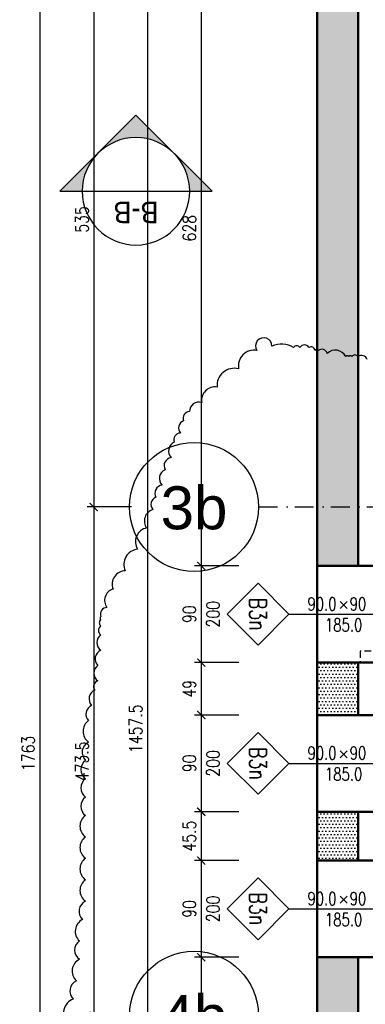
# Model space of a CAD drawing. Header units: millimetres. Extents: x 489 to 7736, y 461 to 5981.
# Tile 6 of 62: x 1513 to 1835, y 1556 to 2472. Entities that reach past the tile are written whole.
import ezdxf
from ezdxf.enums import TextEntityAlignment as Align

# ---------------------------------------------------------------- set-up
doc = ezdxf.new("R2010")
doc.units = ezdxf.units.MM
doc.linetypes.add('DOT___DASHED', pattern=[33.523888, 17.638888, -8.819444, 0.01, -7.055556])
doc.linetypes.add('HIDDEN', pattern=[9.525, 6.35, -3.175])
for name, color, linetype in [('WK-EtykOkna', 11, 'Continuous'), ('WK-OpisyDetali', 143, 'Continuous'), ('WK-Siatka', 240, 'DOT___DASHED'), ('WK-Wymiary', 8, 'Continuous'), ('WK-Ściany', 7, 'Continuous')]:
    doc.layers.add(name, color=color, linetype=linetype)
doc.layers.add('WK-Pomieszczenia', color=173, linetype='Continuous', plot=False)
doc.styles.add('Arial', font='micross.ttf', dxfattribs={"width": 0.9})
doc.styles.add('Romans', font='Romans.shx')
doc.styles.add('RomanS-Narrow', font='romans.shx', dxfattribs={"width": 0.8})
doc.dimstyles.new('AEC Dimension 1-50', dxfattribs={"dimtxt": 12, "dimasz": 0.075, "dimexe": 6.25, "dimexo": 0, "dimgap": 5, "dimtad": 1, "dimdec": 1, "dimrnd": 0.5, "dimzin": 9, "dimdsep": 46, "dimtxsty": 'RomanS-Narrow', "dimblk": 'ARCHTICK', "dimcen": 0.125, "dimdle": 3.125, "dimclrd": 8, "dimclre": 8, "dimclrt": 256, "dimadec": 1, "dimazin": 0, "dimtfac": 1, "dimtdec": 1, "dimtmove": 2, "dimatfit": 2, "dimfxl": 0, "dimtolj": 1, "dimtzin": 0, "dimarcsym": 0})
pattern_1 = [(360, (699.431, 930.084), (1.5875, 3.175), [0, -3.175])]

# ---------------------------------------------------------------- blocks, each defined once
blk = doc.blocks.new('Anno_Section_A2')
at = {"color": 0, "linetype": 'ByBlock', "lineweight": -2}
blk.add_line((2.5, 0), (-2.5, 0), dxfattribs=at)
blk.add_circle((0, 0), 2.5, dxfattribs=at)
at = {"color": 0, "linetype": 'ByBlock', "lineweight": -2, "style": 'Romans'}
blk.add_attdef('NUMBER', text='', height=1, dxfattribs=at).set_placement((0, 0.5), align=Align.CENTER)
blk.add_attdef('SHEET', text='', height=0.75, dxfattribs=at).set_placement((0, -0.5), align=Align.TOP_CENTER)
blk = doc.blocks.new('Anno_Arrow_A2')
at = {"linetype": 'ByBlock', "lineweight": -2}
h = blk.add_hatch(color=0, dxfattribs=at)
h.paths.add_polyline_path([(-1.768, 1.768), (-3.536, 0), (-2.5, 0, -0.198912)])
h.paths.add_polyline_path([(0, 3.536), (-1.768, 1.768, -0.414214), (1.768, 1.768)])
h.paths.add_polyline_path([(2.373, 1.162), (2.245, 1.1, -0.114349), (2.5, 0), (3.536, 0)])
h.paths.add_polyline_path([(1.768, 1.768, -0.082683), (2.245, 1.1), (2.373, 1.162)])
at = {"color": 0, "linetype": 'ByBlock', "lineweight": -2}
blk.add_lwpolyline([(-2.5, 0), (-3.536, 0), (0, 3.536), (3.536, 0), (2.5, 0)], dxfattribs=at)
blk = doc.blocks.new('WK_WindowTag01_50_L')
for p, q in [((0, -2.543), (0, 0)), ((-0.296, -1.19), (-0.133, -1.353)), ((-0.133, -1.19), (-0.296, -1.353))]:
    blk.add_line(p, q)
blk.add_lwpolyline([(0, -2.543), (0.719, -3.262), (0, -3.981), (-0.719, -3.262)], close=True)
at = {"color": 0, "linetype": 'ByBlock', "lineweight": -2, "style": 'RomanS-Narrow', "width": 0.75}
blk.add_attdef('OKNA_OBIEKTY:WYSOKOŚĆ', text='', height=0.3, rotation=90, dxfattribs=at).set_placement((0, -1.131), align=Align.BOTTOM_LEFT)
blk.add_attdef('OKNA_OBIEKTY:PARAPET', text='', height=0.3, rotation=90, dxfattribs=at).set_placement((0.099, -1.271), align=Align.TOP_CENTER)
blk.add_attdef('OKNA_OBIEKTY:SZEROKOŚĆ', text='', height=0.3, rotation=90, dxfattribs=at).set_placement((0, -1.437), align=Align.BOTTOM_RIGHT)
at = {"color": 0, "linetype": 'ByBlock', "lineweight": -2, "style": 'RomanS-Narrow', "width": 0.75, "flags": 8}
blk.add_attdef('OKNA_OBIEKTY:SYMBOL', text='', height=0.4, dxfattribs=at).set_placement((0, -3.262), align=Align.MIDDLE)
blk = doc.blocks.new('_ArchTick')
at = {"color": 0, "linetype": 'ByBlock', "const_width": 15}
blk.add_lwpolyline([(-50, -50), (50, 50)], dxfattribs=at)
blk = doc.blocks.new('*D989')
at = {"layer": 'Defpoints', "color": 0}
for p in [(1717.05, 2592.41), (1682.05, 1964.2), (1717.05, 1964.2)]:
    blk.add_point(p, dxfattribs=at)
at = {"layer": 'WK-Wymiary', "color": 8, "linetype": 'Continuous', "lineweight": -2, "ltscale": 1.3}
for p, q in [((1717.05, 2592.41), (1675.8, 2592.41)), ((1682.05, 2595.53), (1682.05, 1961.08)), ((1717.05, 1964.2), (1675.8, 1964.2))]:
    blk.add_line(p, q, dxfattribs=at)
at = {"layer": 'WK-Wymiary', "color": 8, "linetype": 'ByBlock', "lineweight": -2, "xscale": 0.075, "yscale": 0.075, "zscale": 0.075}
for p, rotation in [((1682.05, 2592.41), 90), ((1682.05, 1964.2), 270)]:
    blk.add_blockref('_ArchTick', p, dxfattribs=dict(at, rotation=rotation))
at = {"layer": 'WK-Wymiary', "lineweight": -3, "insert": (1671.05, 2278.31), "char_height": 12, "attachment_point": 5, "rotation": 90, "style": 'RomanS-Narrow'}
blk.add_mtext('\\A1;\\A1;628', dxfattribs=at)
blk = doc.blocks.new('*D990')
at = {"layer": 'Defpoints', "color": 0}
for p in [(1717.05, 1964.2), (1682.05, 1874.2), (1717.05, 1874.2)]:
    blk.add_point(p, dxfattribs=at)
at = {"layer": 'WK-Wymiary', "color": 8, "linetype": 'Continuous', "lineweight": -2, "ltscale": 1.3}
for p, q in [((1717.05, 1964.2), (1675.8, 1964.2)), ((1682.05, 1967.33), (1682.05, 1871.08)), ((1717.05, 1874.2), (1675.8, 1874.2))]:
    blk.add_line(p, q, dxfattribs=at)
at = {"layer": 'WK-Wymiary', "color": 8, "linetype": 'ByBlock', "lineweight": -2, "xscale": 0.075, "yscale": 0.075, "zscale": 0.075}
for p, rotation in [((1682.05, 1964.2), 90), ((1682.05, 1874.2), 270)]:
    blk.add_blockref('_ArchTick', p, dxfattribs=dict(at, rotation=rotation))
at = {"layer": 'WK-Wymiary', "lineweight": -3, "insert": (1671.05, 1919.2), "char_height": 12, "attachment_point": 5, "rotation": 90, "style": 'RomanS-Narrow'}
blk.add_mtext('\\A1;\\A1;90', dxfattribs=at)
blk = doc.blocks.new('*D991')
at = {"layer": 'Defpoints', "color": 0}
for p in [(1717.05, 1874.2), (1682.05, 1825.4), (1717.05, 1825.4)]:
    blk.add_point(p, dxfattribs=at)
at = {"layer": 'WK-Wymiary', "color": 8, "linetype": 'Continuous', "lineweight": -2, "ltscale": 1.3}
for p, q in [((1717.05, 1874.2), (1675.8, 1874.2)), ((1682.05, 1877.33), (1682.05, 1822.28)), ((1717.05, 1825.4), (1675.8, 1825.4))]:
    blk.add_line(p, q, dxfattribs=at)
at = {"layer": 'WK-Wymiary', "color": 8, "linetype": 'ByBlock', "lineweight": -2, "xscale": 0.075, "yscale": 0.075, "zscale": 0.075}
for p, rotation in [((1682.05, 1874.2), 90), ((1682.05, 1825.4), 270)]:
    blk.add_blockref('_ArchTick', p, dxfattribs=dict(at, rotation=rotation))
at = {"layer": 'WK-Wymiary', "lineweight": -3, "insert": (1671.05, 1849.8), "char_height": 12, "attachment_point": 5, "rotation": 90, "style": 'RomanS-Narrow'}
blk.add_mtext('\\A1;\\A1;49', dxfattribs=at)
blk = doc.blocks.new('*D992')
at = {"layer": 'Defpoints', "color": 0}
for p in [(1717.05, 1825.4), (1682.05, 1735.4), (1717.05, 1735.4)]:
    blk.add_point(p, dxfattribs=at)
at = {"layer": 'WK-Wymiary', "color": 8, "linetype": 'Continuous', "lineweight": -2, "ltscale": 1.3}
for p, q in [((1717.05, 1825.4), (1675.8, 1825.4)), ((1682.05, 1828.53), (1682.05, 1732.28)), ((1717.05, 1735.4), (1675.8, 1735.4))]:
    blk.add_line(p, q, dxfattribs=at)
at = {"layer": 'WK-Wymiary', "color": 8, "linetype": 'ByBlock', "lineweight": -2, "xscale": 0.075, "yscale": 0.075, "zscale": 0.075}
for p, rotation in [((1682.05, 1825.4), 90), ((1682.05, 1735.4), 270)]:
    blk.add_blockref('_ArchTick', p, dxfattribs=dict(at, rotation=rotation))
at = {"layer": 'WK-Wymiary', "lineweight": -3, "insert": (1671.05, 1780.4), "char_height": 12, "attachment_point": 5, "rotation": 90, "style": 'RomanS-Narrow'}
blk.add_mtext('\\A1;\\A1;90', dxfattribs=at)
blk = doc.blocks.new('*D993')
at = {"layer": 'Defpoints', "color": 0}
for p in [(1717.05, 1735.4), (1682.05, 1690.03), (1717.05, 1690.03)]:
    blk.add_point(p, dxfattribs=at)
at = {"layer": 'WK-Wymiary', "color": 8, "linetype": 'Continuous', "lineweight": -2, "ltscale": 1.3}
for p, q in [((1717.05, 1735.4), (1675.8, 1735.4)), ((1682.05, 1738.53), (1682.05, 1686.91)), ((1717.05, 1690.03), (1675.8, 1690.03))]:
    blk.add_line(p, q, dxfattribs=at)
at = {"layer": 'WK-Wymiary', "color": 8, "linetype": 'ByBlock', "lineweight": -2, "xscale": 0.075, "yscale": 0.075, "zscale": 0.075}
for p, rotation in [((1682.05, 1735.4), 90), ((1682.05, 1690.03), 270)]:
    blk.add_blockref('_ArchTick', p, dxfattribs=dict(at, rotation=rotation))
at = {"layer": 'WK-Wymiary', "lineweight": -3, "insert": (1671.05, 1712.72), "char_height": 12, "attachment_point": 5, "rotation": 90, "style": 'RomanS-Narrow'}
blk.add_mtext('\\A1;\\A1;45.5', dxfattribs=at)
blk = doc.blocks.new('*D994')
at = {"layer": 'Defpoints', "color": 0}
for p in [(1717.05, 1690.03), (1682.05, 1600.03), (1717.05, 1600.03)]:
    blk.add_point(p, dxfattribs=at)
at = {"layer": 'WK-Wymiary', "color": 8, "linetype": 'Continuous', "lineweight": -2, "ltscale": 1.3}
for p, q in [((1717.05, 1690.03), (1675.8, 1690.03)), ((1682.05, 1693.16), (1682.05, 1596.91)), ((1717.05, 1600.03), (1675.8, 1600.03))]:
    blk.add_line(p, q, dxfattribs=at)
at = {"layer": 'WK-Wymiary', "color": 8, "linetype": 'ByBlock', "lineweight": -2, "xscale": 0.075, "yscale": 0.075, "zscale": 0.075}
for p, rotation in [((1682.05, 1690.03), 90), ((1682.05, 1600.03), 270)]:
    blk.add_blockref('_ArchTick', p, dxfattribs=dict(at, rotation=rotation))
at = {"layer": 'WK-Wymiary', "lineweight": -3, "insert": (1671.05, 1645.03), "char_height": 12, "attachment_point": 5, "rotation": 90, "style": 'RomanS-Narrow'}
blk.add_mtext('\\A1;\\A1;90', dxfattribs=at)
blk = doc.blocks.new('*D995')
at = {"layer": 'Defpoints', "color": 0}
for p in [(1717.05, 1600.03), (1682.05, 1032.86), (1717.05, 1032.86)]:
    blk.add_point(p, dxfattribs=at)
at = {"layer": 'WK-Wymiary', "color": 8, "linetype": 'Continuous', "lineweight": -2, "ltscale": 1.3}
for p, q in [((1682.05, 1603.16), (1682.05, 1029.74)), ((1717.05, 1600.03), (1675.8, 1600.03)), ((1717.05, 1032.86), (1675.8, 1032.86))]:
    blk.add_line(p, q, dxfattribs=at)
at = {"layer": 'WK-Wymiary', "color": 8, "linetype": 'ByBlock', "lineweight": -2, "xscale": 0.075, "yscale": 0.075, "zscale": 0.075}
for p, rotation in [((1682.05, 1600.03), 90), ((1682.05, 1032.86), 270)]:
    blk.add_blockref('_ArchTick', p, dxfattribs=dict(at, rotation=rotation))
at = {"layer": 'WK-Wymiary', "lineweight": -3, "insert": (1671.05, 1316.45), "char_height": 12, "attachment_point": 5, "rotation": 90, "style": 'RomanS-Narrow'}
blk.add_mtext('\\A1;\\A1;567', dxfattribs=at)
blk = doc.blocks.new('*D999')
at = {"layer": 'Defpoints', "color": 0}
for p in [(1667.05, 2541.41), (1632.05, 1083.86), (1667.05, 1083.86)]:
    blk.add_point(p, dxfattribs=at)
at = {"layer": 'WK-Wymiary', "color": 8, "linetype": 'Continuous', "lineweight": -2, "ltscale": 1.3}
for p, q in [((1667.05, 2541.41), (1625.8, 2541.41)), ((1632.05, 2544.53), (1632.05, 1080.74)), ((1667.05, 1083.86), (1625.8, 1083.86))]:
    blk.add_line(p, q, dxfattribs=at)
at = {"layer": 'WK-Wymiary', "color": 8, "linetype": 'ByBlock', "lineweight": -2, "xscale": 0.075, "yscale": 0.075, "zscale": 0.075}
for p, rotation in [((1632.05, 2541.41), 90), ((1632.05, 1083.86), 270)]:
    blk.add_blockref('_ArchTick', p, dxfattribs=dict(at, rotation=rotation))
at = {"layer": 'WK-Wymiary', "lineweight": -3, "insert": (1621.05, 1812.64), "char_height": 12, "attachment_point": 5, "rotation": 90, "style": 'RomanS-Narrow'}
blk.add_mtext('\\A1;\\A1;1457.5', dxfattribs=at)
blk = doc.blocks.new('*D1004')
at = {"layer": 'Defpoints', "color": 0}
for p in [(1617.05, 2553.91), (1582.05, 2018.97), (1617.05, 2018.97)]:
    blk.add_point(p, dxfattribs=at)
at = {"layer": 'WK-Wymiary', "color": 8, "linetype": 'Continuous', "lineweight": -2, "ltscale": 1.3}
for p, q in [((1582.05, 2557.03), (1582.05, 2015.85)), ((1617.05, 2553.91), (1575.8, 2553.91)), ((1617.05, 2018.97), (1575.8, 2018.97))]:
    blk.add_line(p, q, dxfattribs=at)
at = {"layer": 'WK-Wymiary', "color": 8, "linetype": 'ByBlock', "lineweight": -2, "xscale": 0.075, "yscale": 0.075, "zscale": 0.075}
for p, rotation in [((1582.05, 2553.91), 90), ((1582.05, 2018.97), 270)]:
    blk.add_blockref('_ArchTick', p, dxfattribs=dict(at, rotation=rotation))
at = {"layer": 'WK-Wymiary', "lineweight": -3, "insert": (1571.05, 2286.44), "char_height": 12, "attachment_point": 5, "rotation": 90, "style": 'RomanS-Narrow'}
blk.add_mtext('\\A1;\\A1;535', dxfattribs=at)
blk = doc.blocks.new('*D1005')
at = {"layer": 'Defpoints', "color": 0}
for p in [(1617.05, 2018.97), (1582.05, 1545.61), (1617.05, 1545.61)]:
    blk.add_point(p, dxfattribs=at)
at = {"layer": 'WK-Wymiary', "color": 8, "linetype": 'Continuous', "lineweight": -2, "ltscale": 1.3}
for p, q in [((1617.05, 2018.97), (1575.8, 2018.97)), ((1582.05, 2022.1), (1582.05, 1542.49)), ((1617.05, 1545.61), (1575.8, 1545.61))]:
    blk.add_line(p, q, dxfattribs=at)
at = {"layer": 'WK-Wymiary', "color": 8, "linetype": 'ByBlock', "lineweight": -2, "xscale": 0.075, "yscale": 0.075, "zscale": 0.075}
for p, rotation in [((1582.05, 2018.97), 90), ((1582.05, 1545.61), 270)]:
    blk.add_blockref('_ArchTick', p, dxfattribs=dict(at, rotation=rotation))
at = {"layer": 'WK-Wymiary', "lineweight": -3, "insert": (1571.05, 1782.29), "char_height": 12, "attachment_point": 5, "rotation": 90, "style": 'RomanS-Narrow'}
blk.add_mtext('\\A1;\\A1;473.5', dxfattribs=at)
blk = doc.blocks.new('*D1009')
at = {"layer": 'Defpoints', "color": 0}
for p in [(1567.05, 2671.31), (1532.05, 908.08), (1567.05, 908.08)]:
    blk.add_point(p, dxfattribs=at)
at = {"layer": 'WK-Wymiary', "color": 8, "linetype": 'Continuous', "lineweight": -2, "ltscale": 1.3}
for p, q in [((1567.05, 2671.31), (1525.8, 2671.31)), ((1532.05, 2674.44), (1532.05, 904.96)), ((1567.05, 908.08), (1525.8, 908.08))]:
    blk.add_line(p, q, dxfattribs=at)
at = {"layer": 'WK-Wymiary', "color": 8, "linetype": 'ByBlock', "lineweight": -2, "xscale": 0.075, "yscale": 0.075, "zscale": 0.075}
for p, rotation in [((1532.05, 2671.31), 90), ((1532.05, 908.08), 270)]:
    blk.add_blockref('_ArchTick', p, dxfattribs=dict(at, rotation=rotation))
at = {"layer": 'WK-Wymiary', "lineweight": -3, "insert": (1521.05, 1789.7), "char_height": 12, "attachment_point": 5, "rotation": 90, "style": 'RomanS-Narrow'}
blk.add_mtext('\\A1;\\A1;1763', dxfattribs=at)
blk = doc.blocks.new('BubbleDef')
at = {"color": 0, "linetype": 'Continuous'}
blk.add_circle((0, 0), 1.5, dxfattribs=at)
at = {"color": 0, "linetype": 'Continuous', "style": 'Arial'}
blk.add_attdef('LABEL', text='', height=1, dxfattribs=at).set_placement((0, 0), align=Align.MIDDLE)

msp = doc.modelspace()

# ---------------------------------------------------------------- hatches: boundary and pattern name
at = {"layer": 'WK-Ściany', "linetype": 'Continuous', "lineweight": -3}
h = msp.add_hatch(dxfattribs=at)
h.set_pattern_fill('DOTS', color=253, scale=2, style=0)
h.set_pattern_definition(pattern_1)
h.paths.add_polyline_path([(1789.82, 1964.2), (1827.82, 1964.2), (1827.82, 2601.41), (1789.82, 2639.41)], flags=0)
h = msp.add_hatch(dxfattribs=at)
h.set_pattern_fill('DOTS', color=253, scale=2, style=0)
h.set_pattern_definition(pattern_1)
h.paths.add_polyline_path([(1789.82, 1825.4), (1827.82, 1825.4), (1827.82, 1874.2), (1789.82, 1874.2)], flags=0)
h = msp.add_hatch(dxfattribs=at)
h.set_pattern_fill('DOTS', color=253, scale=2, style=0)
h.set_pattern_definition(pattern_1)
h.paths.add_polyline_path([(1789.82, 1690.03), (1827.82, 1690.03), (1827.82, 1735.4), (1789.82, 1735.4)], flags=0)
h = msp.add_hatch(dxfattribs=at)
h.set_pattern_fill('DOTS', color=253, scale=2, style=0)
h.set_pattern_definition(pattern_1)
h.paths.add_polyline_path([(1789.82, 985.86), (1827.82, 1023.86), (1827.82, 1600.03), (1789.82, 1600.03)], flags=0)

# ---------------------------------------------------------------- linework, layer by layer
for points in [[(1747.8, 2168.59, 1.366923), (1733.8, 2164.6, 0.520567), (1733.8, 2164.6, 0.520567), (1716.72, 2147.52, 0.520567), (1716.72, 2147.52, 0.520567), (1696.79, 2130.44, 0.520567), (1696.79, 2130.44, 0.520567), (1682.56, 2116.21, 0.520567), (1682.56, 2116.21, 0.520567), (1671.17, 2107.67, 0.520567), (1671.17, 2107.67, 0.520567), (1665.48, 2099.13, 0.520567), (1665.48, 2099.13, 0.520567), (1662.63, 2087.74, 0.520567), (1662.63, 2087.74, 0.520567), (1656.94, 2079.2, 0.520567), (1656.94, 2079.2, 0.520567), (1654.09, 2064.97, 0.520567), (1654.09, 2064.97, 0.520567), (1648.4, 2053.59, 0.520567), (1648.4, 2053.59, 0.520567), (1645.56, 2039.35, 0.520567), (1645.56, 2039.35, 0.520567), (1639.86, 2027.97, 0.520567), (1639.86, 2027.97, 0.520567), (1637.02, 2016.58, 0.520567), (1637.02, 2016.58, 0.520567), (1631.32, 1999.5, 0.520567), (1631.32, 1999.5, 0.520567), (1622.78, 1979.58, 0.520567), (1622.78, 1979.58, 0.520567), (1611.4, 1959.65, 0.520567), (1611.4, 1959.65, 0.520567), (1600.01, 1942.58, 0.520567), (1600.01, 1942.58, 0.520567), (1594.32, 1925.5, 0.520567), (1594.32, 1925.5, 0.520567), (1588.63, 1916.96, 0.520567), (1588.63, 1916.96, 0.520567), (1588.63, 1914.11, 0.520567), (1588.63, 1914.11, 0.520567), (1588.63, 1908.42, 0.520567), (1588.63, 1908.42, 0.520567), (1588.63, 1899.88, 0.520567), (1588.63, 1899.88, 0.520567), (1588.63, 1885.65, 0.520567), (1588.63, 1885.65, 0.520567), (1585.78, 1871.41, 0.520567), (1585.78, 1871.41, 0.520567), (1585.78, 1857.18, 0.520567), (1585.78, 1857.18, 0.520567), (1582.93, 1848.64, 0.520567), (1582.93, 1848.64, 0.520567), (1580.09, 1834.41, 0.520567), (1580.09, 1834.41, 0.520567), (1577.24, 1820.18, 0.520567), (1577.24, 1820.18, 0.520567), (1577.24, 1800.25, 0.520567), (1577.24, 1800.25, 0.520567), (1574.39, 1783.17, 0.520567), (1574.39, 1783.17, 0.520567), (1574.39, 1766.1, 0.520567), (1574.39, 1766.1, 0.520567), (1574.39, 1749.02, 0.520567), (1574.39, 1749.02, 0.520567), (1574.39, 1731.94, 0.520567), (1574.39, 1731.94, 0.520567), (1574.39, 1712.01, 0.520567), (1574.39, 1712.01, 0.520567), (1574.39, 1692.09, 0.520567), (1574.39, 1692.09, 0.520567), (1574.39, 1672.16, 0.520567), (1574.39, 1672.16, 0.520567), (1574.39, 1652.24, 0.520567), (1574.39, 1652.24, 0.520567), (1571.55, 1635.16, 0.520567), (1571.55, 1635.16, 0.520567), (1568.7, 1615.24, 0.520567), (1568.7, 1615.24, 0.520567), (1568.7, 1598.16, 0.520567), (1568.7, 1598.16, 0.520567), (1565.86, 1578.23, 0.520567), (1565.86, 1578.23, 0.520567), (1563.01, 1561.15, 0.520567), (1563.01, 1561.15, 0.520567), (1557.32, 1538.38, 0.520567)], [(1836.27, 2156.06, 0.520567), (1827.73, 2158.9, 0.520567), (1827.73, 2158.9, 0.520567), (1822.03, 2158.9, 0.520567), (1822.03, 2158.9, 0.520567), (1819.19, 2158.9, 0.520567), (1819.19, 2158.9, 0.520567), (1816.34, 2158.9, 0.520567), (1816.34, 2158.9, 0.520567), (1799.26, 2161.75, 0.520567), (1799.26, 2161.75, 0.520567), (1790.72, 2164.6, 0.520567), (1790.72, 2164.6, 0.520567), (1787.88, 2164.6, 0.520567), (1787.88, 2164.6, 0.520567), (1782.18, 2167.44, 0.520567), (1782.18, 2167.44, 0.520567), (1773.65, 2167.44, 0.520567), (1773.65, 2167.44, 0.520567), (1767.95, 2167.44, 0.520567), (1767.95, 2167.44, 0.233311), (1747.8, 2168.59, 0.520567), (1747.8, 2168.59, 0.520567), (1747.8, 2168.59, 0.520567), (1747.8, 2168.59, 0.520567)]]:
    msp.add_lwpolyline(points, format="xyb")
at = {"layer": 'WK-Pomieszczenia', "color": 173, "linetype": 'HIDDEN', "lineweight": -3}
for p, q in [((1887.82, 1884.95), (1829.82, 1884.95)), ((1829.82, 1884.95), (1829.82, 1874.2)), ((1829.82, 1874.2), (2215.26, 1874.2))]:
    msp.add_line(p, q, dxfattribs=at)
at = {"layer": 'WK-Siatka', "color": 240, "linetype": 'DOT___DASHED', "lineweight": -3}
msp.add_line((1735.32, 2018.97), (1875.32, 2018.97), dxfattribs=at)
at = {"layer": 'WK-Ściany', "color": 7, "linetype": 'Continuous', "lineweight": 50}
for p, q in [((1789.82, 2639.41), (1789.82, 1964.2)), ((1827.82, 1964.2), (1827.82, 2601.41)), ((1789.82, 1964.2), (1827.82, 1964.2)), ((1827.82, 1874.2), (1789.82, 1874.2)), ((1789.82, 1874.2), (1789.82, 1825.4)), ((1827.82, 1825.4), (1827.82, 1874.2)), ((1789.82, 1825.4), (1827.82, 1825.4)), ((1827.82, 1735.4), (1789.82, 1735.4)), ((1789.82, 1735.4), (1789.82, 1690.03)), ((1827.82, 1690.03), (1827.82, 1735.4)), ((1789.82, 1690.03), (1827.82, 1690.03)), ((1827.82, 1600.03), (1789.82, 1600.03)), ((1789.82, 1600.03), (1789.82, 985.86)), ((1827.82, 1023.86), (1827.82, 1600.03))]:
    msp.add_line(p, q, dxfattribs=at)
for points in [[(2228.82, 2718.31), (2115.72, 2718.31), (2115.72, 2639.41), (1789.82, 2639.41), (1789.82, 985.86), (2115.51, 985.86), (2115.51, 861.08), (3429.42, 861.08), (3429.42, 982.83), (3456, 982.83)], [(1789.82, 1964.2), (1887.82, 1964.2)], [(1789.82, 1874.2), (1887.82, 1874.2)], [(1789.82, 1825.4), (1887.82, 1825.4)], [(1789.82, 1735.4), (1887.82, 1735.4)], [(1789.82, 1690.03), (1887.82, 1690.03)], [(1789.82, 1600.03), (1887.82, 1600.03)]]:
    msp.add_lwpolyline(points, dxfattribs=at)

# ---------------------------------------------------------------- block references
at = {"layer": 'WK-EtykOkna', "color": 11, "linetype": 'Continuous', "lineweight": -3, "ltscale": 1.3}
ref = msp.add_blockref('WK_WindowTag01_50_L', (1865.32, 1919.2, -61), dxfattribs=dict(at, xscale=40, yscale=40, zscale=40, rotation=269.9999999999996))
ref.add_attrib('OKNA_OBIEKTY:SYMBOL', 'B3n', dxfattribs={"layer": '0', "color": 0, "linetype": 'ByBlock', "lineweight": -2, "height": 16, "rotation": 270, "style": 'RomanS-Narrow', "width": 0.75}).set_placement((1734.83, 1919.2, -61), align=Align.MIDDLE)
ref.add_attrib('OKNA_OBIEKTY:SZEROKOŚĆ', '90.0', dxfattribs={"layer": '0', "color": 0, "linetype": 'ByBlock', "lineweight": -2, "height": 12, "style": 'RomanS-Narrow', "width": 0.75}).set_placement((1807.85, 1919.2, -61), align=Align.BOTTOM_RIGHT)
ref.add_attrib('OKNA_OBIEKTY:WYSOKOŚĆ', '90', dxfattribs={"layer": '0', "color": 0, "linetype": 'ByBlock', "lineweight": -2, "height": 12, "style": 'RomanS-Narrow', "width": 0.75}).set_placement((1820.08, 1919.2, -61), align=Align.BOTTOM_LEFT)
ref.add_attrib('OKNA_OBIEKTY:PARAPET', '185.0', dxfattribs={"layer": '0', "color": 0, "linetype": 'ByBlock', "lineweight": -2, "height": 12, "style": 'RomanS-Narrow', "width": 0.75}).set_placement((1814.46, 1915.23, -61), align=Align.TOP_CENTER)
ref = msp.add_blockref('WK_WindowTag01_50_L', (1865.32, 1780.4, -61), dxfattribs=dict(at, xscale=40, yscale=40, zscale=40, rotation=270))
ref.add_attrib('OKNA_OBIEKTY:SYMBOL', 'B3n', dxfattribs={"layer": '0', "color": 0, "linetype": 'ByBlock', "lineweight": -2, "height": 16, "rotation": 270, "style": 'RomanS-Narrow', "width": 0.75}).set_placement((1734.83, 1780.4, -61), align=Align.MIDDLE)
ref.add_attrib('OKNA_OBIEKTY:SZEROKOŚĆ', '90.0', dxfattribs={"layer": '0', "color": 0, "linetype": 'ByBlock', "lineweight": -2, "height": 12, "style": 'RomanS-Narrow', "width": 0.75}).set_placement((1807.85, 1780.4, -61), align=Align.BOTTOM_RIGHT)
ref.add_attrib('OKNA_OBIEKTY:WYSOKOŚĆ', '90', dxfattribs={"layer": '0', "color": 0, "linetype": 'ByBlock', "lineweight": -2, "height": 12, "style": 'RomanS-Narrow', "width": 0.75}).set_placement((1820.08, 1780.4, -61), align=Align.BOTTOM_LEFT)
ref.add_attrib('OKNA_OBIEKTY:PARAPET', '185.0', dxfattribs={"layer": '0', "color": 0, "linetype": 'ByBlock', "lineweight": -2, "height": 12, "style": 'RomanS-Narrow', "width": 0.75}).set_placement((1814.46, 1776.43, -61), align=Align.TOP_CENTER)
ref = msp.add_blockref('WK_WindowTag01_50_L', (1865.32, 1645.03, -61), dxfattribs=dict(at, xscale=40, yscale=40, zscale=40, rotation=270))
ref.add_attrib('OKNA_OBIEKTY:SYMBOL', 'B3n', dxfattribs={"layer": '0', "color": 0, "linetype": 'ByBlock', "lineweight": -2, "height": 16, "rotation": 270, "style": 'RomanS-Narrow', "width": 0.75}).set_placement((1734.83, 1645.03, -61), align=Align.MIDDLE)
ref.add_attrib('OKNA_OBIEKTY:SZEROKOŚĆ', '90.0', dxfattribs={"layer": '0', "color": 0, "linetype": 'ByBlock', "lineweight": -2, "height": 12, "style": 'RomanS-Narrow', "width": 0.75}).set_placement((1807.85, 1645.03, -61), align=Align.BOTTOM_RIGHT)
ref.add_attrib('OKNA_OBIEKTY:WYSOKOŚĆ', '90', dxfattribs={"layer": '0', "color": 0, "linetype": 'ByBlock', "lineweight": -2, "height": 12, "style": 'RomanS-Narrow', "width": 0.75}).set_placement((1820.08, 1645.03, -61), align=Align.BOTTOM_LEFT)
ref.add_attrib('OKNA_OBIEKTY:PARAPET', '185.0', dxfattribs={"layer": '0', "color": 0, "linetype": 'ByBlock', "lineweight": -2, "height": 12, "style": 'RomanS-Narrow', "width": 0.75}).set_placement((1814.46, 1641.06, -61), align=Align.TOP_CENTER)
at = {"layer": 'WK-OpisyDetali', "xscale": -20, "yscale": 20, "zscale": 20}
msp.add_blockref('Anno_Arrow_A2', (1621.31, 2312.66), dxfattribs=at)
at = {"layer": 'WK-OpisyDetali'}
ref = msp.add_blockref('Anno_Section_A2', (1621.31, 2312.66), dxfattribs=dict(at, xscale=-20, yscale=20, zscale=20))
ref.add_attrib('NUMBER', 'B-B', dxfattribs={"layer": '0', "color": 0, "linetype": 'ByBlock', "lineweight": -2, "height": 20, "rotation": 180, "style": 'Arial', "width": 0.9}).set_placement((1621.31, 2302.98), align=Align.CENTER)
at = {"layer": 'WK-Siatka', "color": 240, "linetype": 'DOT___DASHED', "lineweight": -3, "ltscale": 1.3, "xscale": 40, "yscale": 40, "zscale": 40}
for p, values in [((1675.32, 2018.97), {'LABEL': '3b'}), ((1675.32, 1545.61), {'LABEL': '4b'})]:
    msp.add_blockref('BubbleDef', p, dxfattribs=at).add_auto_attribs(values)

# ---------------------------------------------------------------- texts
at = {"layer": 'WK-Wymiary', "color": 8, "linetype": 'Continuous', "lineweight": -3, "char_height": 12, "attachment_point": 2, "rotation": 90, "style": 'RomanS-Narrow'}
for insert in [(1687.05, 1919.2), (1687.05, 1780.4), (1687.05, 1645.03)]:
    msp.add_mtext('\\A1;200', dxfattribs=dict(at, insert=insert))

# ---------------------------------------------------------------- dimensions: what is measured, and where the dimension line sits
at = {"layer": 'WK-Wymiary', "color": 8, "linetype": 'Continuous', "lineweight": -3, "ltscale": 1.3}
for base, p1, p2, text, picture, middle in [((1532.05, 908.08), (1567.05, 2671.31), (1567.05, 908.08), '\\A1;1763', '*D1009', (1521.05, 1789.7)), ((1682.05, 1964.2), (1717.05, 2592.41), (1717.05, 1964.2), '\\A1;628', '*D989', (1671.05, 2278.31)), ((1582.05, 2018.97), (1617.05, 2553.91), (1617.05, 2018.97), '\\A1;535', '*D1004', (1571.05, 2286.44)), ((1632.05, 1083.86), (1667.05, 2541.41), (1667.05, 1083.86), '\\A1;1457.5', '*D999', (1621.05, 1812.64)), ((1582.05, 1545.61), (1617.05, 2018.97), (1617.05, 1545.61), '\\A1;473.5', '*D1005', (1571.05, 1782.29)), ((1682.05, 1874.2), (1717.05, 1964.2), (1717.05, 1874.2), '\\A1;90', '*D990', (1671.05, 1919.2)), ((1682.05, 1825.4), (1717.05, 1874.2), (1717.05, 1825.4), '\\A1;49', '*D991', (1671.05, 1849.8)), ((1682.05, 1735.4), (1717.05, 1825.4), (1717.05, 1735.4), '\\A1;90', '*D992', (1671.05, 1780.4)), ((1682.05, 1690.03), (1717.05, 1735.4), (1717.05, 1690.03), '\\A1;45.5', '*D993', (1671.05, 1712.72)), ((1682.05, 1600.03), (1717.05, 1690.03), (1717.05, 1600.03), '\\A1;90', '*D994', (1671.05, 1645.03)), ((1682.05, 1032.86), (1717.05, 1600.03), (1717.05, 1032.86), '\\A1;567', '*D995', (1671.05, 1316.45))]:
    dim = msp.add_linear_dim(base=base, p1=p1, p2=p2, angle=90, text=text, dimstyle='AEC Dimension 1-50', override={"dimclrd": 8, "dimclre": 8, "dimclrt": 256}, dxfattribs=at)
    dim.commit()
    dim.dimension.update_dxf_attribs({"geometry": picture, "text_midpoint": middle})

doc.saveas('drawing.dxf')
